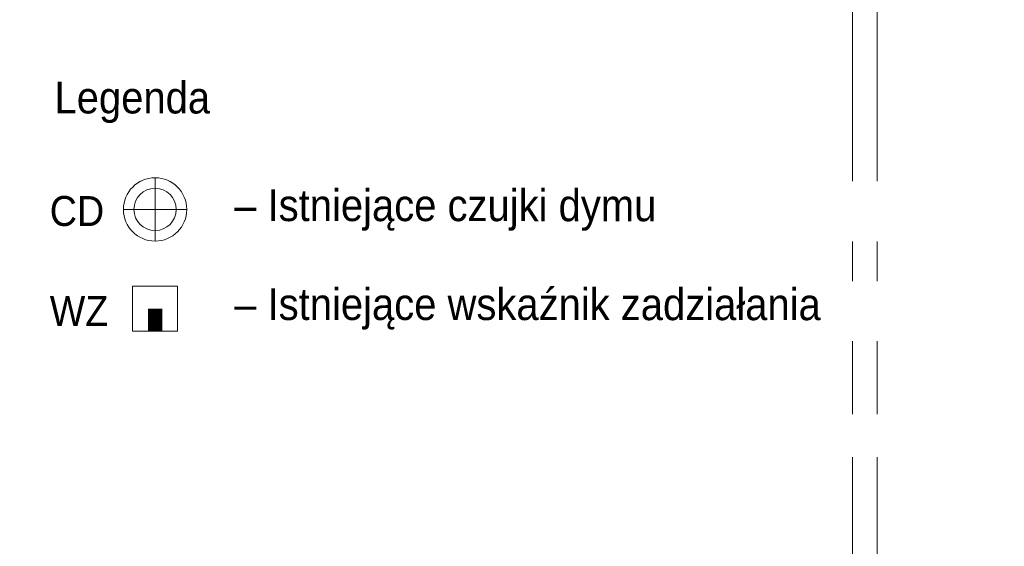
# Model space of a CAD drawing. Header units: centimetres. Extents: x 690840 to 714026, y 27673 to 40762.
# Tile 130 of 162: x 709305 to 709999, y 35520 to 35891. Entities that reach past the tile are written whole.
import ezdxf

# ---------------------------------------------------------------- set-up
doc = ezdxf.new("R2010")
doc.units = ezdxf.units.CM
doc.layers.add('Obrys powierzchni', color=50, linetype='Continuous', lineweight=9, plot=False)
doc.layers.add('Opis', color=102, linetype='Continuous', lineweight=9)
doc.layers.add('S3_ele.CD', color=7, linetype='Continuous', lineweight=5, true_color=0xff0f0f)
doc.layers.add('S3_ele.WZ', color=7, linetype='Continuous', lineweight=5, true_color=0xff0f0f)
doc.styles.add('ARIELCE', font='arial.ttf', dxfattribs={"width": 0.9})

# ---------------------------------------------------------------- blocks, each defined once
blk = doc.blocks.new('zw$3C5D')
at = {"layer": 'S3_ele.CD', "ltscale": 1.6}
blk.add_line((-22.34, 0), (22.34, 0), dxfattribs=at)
blk.add_lwpolyline([(0, -22.34), (0, 22.34)], dxfattribs=at)
for radius in [22.34, 14.89]:
    blk.add_circle((0, 0), radius, dxfattribs=at)
blk = doc.blocks.new('zw$EC94')
at = {"layer": 'S3_ele.WZ', "ltscale": 1.6}
blk.add_lwpolyline([(0, 31.78), (31.78, 31.78), (31.78, 0), (0, 0)], close=True, dxfattribs=at)
at = {"layer": 'S3_ele.WZ', "ltscale": 1.6, "const_width": 10}
blk.add_lwpolyline([(15.89, 0), (15.89, 15.89)], dxfattribs=at)

msp = doc.modelspace()

# ---------------------------------------------------------------- linework, layer by layer
at = {"layer": 'Obrys powierzchni', "ltscale": 1.6}
for points in [[(707809.65, 36262.32), (709909.65, 36262.32), (709909.65, 34777.32), (707809.65, 34777.32)], [(707827.15, 36244.82), (709892.15, 36244.82), (709892.15, 34794.82), (707827.15, 34794.82)]]:
    msp.add_lwpolyline(points, close=True, dxfattribs=at)

# ---------------------------------------------------------------- texts
at = {"layer": 'Opis', "color": 7, "char_height": 22.4, "attachment_point": 1, "rotation": 359.98101, "style": 'ARIELCE'}
for s, insert, width in [('{\\fArial|b0|i0|c238|p34;Legenda}', (709329.98, 35847.38), 839.5823), ('{\\fArial|b0|i0|c238|p34;         – Istniejące czujki dymu}', (709386.19, 35771.53), 1158.5008), ('{\\fArial|b0|i0|c238|p34;         – Istniejące wskaźnik zadziałania}', (709386.19, 35701.81), 1158.5008)]:
    msp.add_mtext(s, dxfattribs=dict(at, insert=insert, width=width))

# ---------------------------------------------------------------- next in the draw order: texts
at = {"layer": 'S3_ele.CD', "width": 2038.2579, "attachment_point": 1, "rotation": 359.98101, "style": 'ARIELCE', "bg_fill": 2}
for insert, char_height in [((709326.63, 35766.77), 21.1127), ((708530.97, 35605.75), 15)]:
    msp.add_mtext('{\\fArial|b0|i0|c238|p34;CD}', dxfattribs=dict(at, insert=insert, char_height=char_height))
at = {"layer": 'S3_ele.WZ', "insert": (709326.63, 35696.35), "char_height": 21.1127, "width": 2038.2579, "attachment_point": 1, "rotation": 359.98101, "style": 'ARIELCE', "bg_fill": 2}
msp.add_mtext('{\\fArial|b0|i0|c238|p34;WZ}', dxfattribs=at)

# ---------------------------------------------------------------- next in the draw order: block references
at = {"layer": 'S3_ele.CD', "ltscale": 1.6}
msp.add_blockref('zw$3C5D', (709400.84, 35757.3), dxfattribs=at)
at = {"layer": 'S3_ele.WZ', "ltscale": 1.6}
msp.add_blockref('zw$EC94', (709384.95, 35671.41), dxfattribs=at)

doc.saveas('drawing.dxf')
